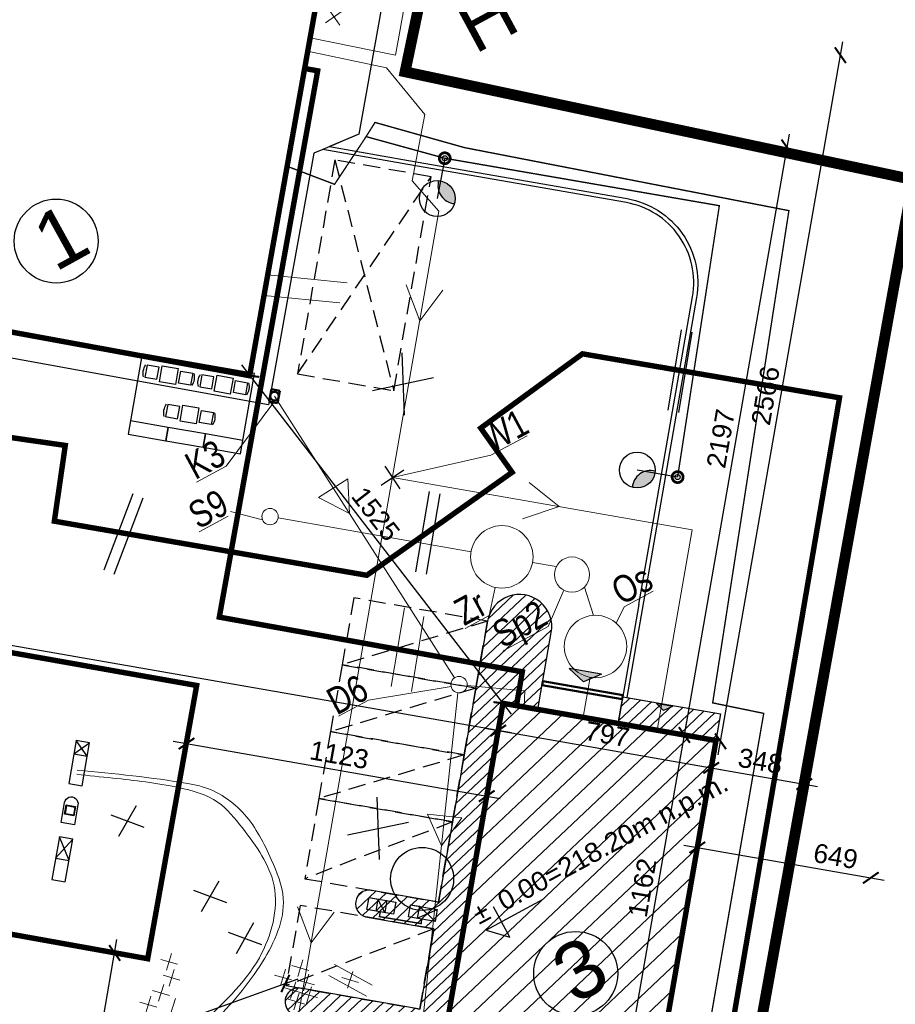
# Model space of a CAD drawing. Header units: millimetres. Extents: x -739347 to -337920, y 307687 to 603721.
# Tile 7 of 10: x -675783 to -643516, y 371088 to 407355. Entities that reach past the tile are written whole.
import ezdxf
from ezdxf.enums import TextEntityAlignment as Align

# ---------------------------------------------------------------- set-up
doc = ezdxf.new("R2010")
doc.units = ezdxf.units.MM
doc.linetypes.add('DASHED', pattern=[19.05, 12.7, -6.35])
for name, color, linetype in [('01-dzialka chodnik', 251, 'Continuous'), ('01-działka', 1, 'DASHED'), ('01-działka drogi (projektowane)', 252, 'Continuous'), ('01-działka drogi (zmiana nawierzchni)', 250, 'DASHED'), ('01-działka mapa jpg', 7, 'Continuous'), ('01-działka obrys budynków', 7, 'Continuous'), ('02-element ponizej', 250, 'Continuous'), ('02-elementy wyposazenia', 250, 'Continuous'), ('03-instalacje', 3, 'Continuous'), ('03-instalacje elektryka', 1, 'Continuous'), ('03-instalacje elektryka DO PRZENIESIENIA', 3, 'Continuous'), ('05 - grafika', 251, 'Continuous'), ('05-grafika', 251, 'Continuous'), ('05-tekst', 1, 'Continuous'), ('05-wymiary', 3, 'Continuous')]:
    doc.layers.add(name, color=color, linetype=linetype)
for name, color, linetype, lineweight in [('02-rozbiórka', 1, 'Continuous', 0), ('03-instalacje co', 3, 'Continuous', 9), ('_D_kratki deszczowe', 98, 'Continuous', 50), ('g gaz', 5, 'GAS_LINE', 40), ('g likwidacja', 1, 'DASHED', 20), ('IS_instalacja ciepłownicza', 210, 'Continuous', 15), ('IS_kanalizacja deszczowa', 30, 'Continuous', 15), ('IS_kanalizacja sanitarna', 42, 'Continuous', 15), ('IS_likwidacja', 6, 'Continuous', 20), ('IS_wodociąg', 4, 'Continuous', 15), ('rury osłonowe', 3, 'Continuous', 15)]:
    doc.layers.add(name, color=color, linetype=linetype, lineweight=lineweight)
doc.layers.add('04-hatch czarny', color=7, linetype='Continuous', true_color=0x000000)
doc.layers.add('CO _MPEC_RURY AROTprzewód elektroenergetyczny', color=7, linetype='Continuous', lineweight=25, true_color=0x000000)
doc.layers.get('01-działka mapa jpg').off()
doc.styles.add('1-50', font='arial.ttf', dxfattribs={"height": 100})
doc.styles.add('1-500', font='arial.ttf', dxfattribs={"height": 1000})
doc.styles.add('ARIAL', font='arial.ttf', dxfattribs={"width": 0.8})
doc.styles.get("Standard").update_dxf_attribs({"font": 'arial.ttf'})
doc.linetypes.add('GAS_LINE', pattern='A,12.7,-5.08,["GAS",Standard,S=2.54,R=0,X=-2.54,Y=-1.27],-6.35', length=24.13)
doc.dimstyles.new('1-500', dxfattribs={"dimtxt": 700, "dimasz": 500, "dimexe": 500, "dimexo": 1500, "dimgap": 200, "dimtad": 1, "dimdec": 0, "dimlfac": 0.1, "dimrnd": 0.01, "dimtxsty": 'Standard', "dimblk": 'ARCHTICK', "dimcen": 100, "dimdle": 500, "dimse1": 1, "dimse2": 1, "dimclrd": 256, "dimclre": 252, "dimadec": 0, "dimazin": 0, "dimtfac": 1, "dimtdec": 0, "dimtmove": 0, "dimatfit": 3, "dimfxl": 1, "dimarcsym": 0})

# ---------------------------------------------------------------- blocks, each defined once
blk = doc.blocks.new('A$C752654EA')
at = {"layer": '02-element ponizej'}
for p, q in [((300, 210), (0, 210)), ((0, 210), (0, -210)), ((0, -210), (300, -210))]:
    blk.add_line(p, q, dxfattribs=at)
for points in [[(300, 70), (300, 210), (250, 210), (250, 70)], [(300, -70), (300, 70), (250, 70), (250, -70)], [(300, -210), (300, -70), (250, -70), (250, -210)]]:
    blk.add_lwpolyline(points, close=True, dxfattribs=at)
at = {"layer": '02-elementy wyposazenia'}
for p, q in [((37.5, 190.5), (82.5, 190.5)), ((167.5, 85.5), (212.5, 85.5)), ((37.5, 19.5), (82.5, 19.5)), ((37.5, -14.5), (82.5, -14.5)), ((167.5, -40.5), (167.5, -85.5)), ((212.5, -40.5), (167.5, -40.5)), ((212.5, -85.5), (212.5, -40.5)), ((167.5, -85.5), (212.5, -85.5)), ((37.5, -185.5), (82.5, -185.5))]:
    blk.add_line(p, q, dxfattribs=at)
for points in [[(82.5, 195.5, 0.222222), (37.5, 195.5, 4.5)], [(212.5, 90.5, 0.222222), (167.5, 90.5, 4.5)], [(82.5, 14.5, -0.222222), (37.5, 14.5, -4.5)], [(82.5, -9.5, 0.222222), (37.5, -9.5, 4.5)], [(212.5, -90.5, -0.222222), (167.5, -90.5, -4.5)], [(82.5, -190.5, -0.222222), (37.5, -190.5, -4.5)]]:
    blk.add_lwpolyline(points, format="xyb", dxfattribs=at)
for points in [[(37.5, 145.5), (37.5, 190.5), (82.5, 190.5), (82.5, 145.5)], [(30, 75), (30, 135), (90, 135), (90, 75)], [(167.5, 40.5), (167.5, 85.5), (212.5, 85.5), (212.5, 40.5)], [(37.5, 64.5), (37.5, 19.5), (82.5, 19.5), (82.5, 64.5)], [(160, -30), (160, 30), (220, 30), (220, -30)], [(37.5, -59.5), (37.5, -14.5), (82.5, -14.5), (82.5, -59.5)], [(30, -130), (30, -70), (90, -70), (90, -130)], [(37.5, -140.5), (37.5, -185.5), (82.5, -185.5), (82.5, -140.5)]]:
    blk.add_lwpolyline(points, close=True, dxfattribs=at)
blk = doc.blocks.new('Symbol wejścia 13_12_2', base_point=(75241.5, 1545.6))
at = {"layer": '05 - grafika', "linetype": 'Continuous'}
blk.add_hatch(color=256, dxfattribs=at).paths.add_polyline_path([(75241.5, 1545.6), (75301.5, 1545.6), (75271.5, 1565.6)], flags=0)
at = {"layer": '05 - grafika'}
for p, q in [((75241.5, 1545.6), (75271.5, 1565.6)), ((75301.5, 1545.6), (75271.5, 1565.6)), ((75241.5, 1545.6), (75301.5, 1545.6))]:
    blk.add_line(p, q, dxfattribs=at)
blk = doc.blocks.new('Symbol wejścia 13_13_2', base_point=(75613.5, 2955.6))
at = {"layer": '05 - grafika', "linetype": 'Continuous'}
blk.add_hatch(color=256, dxfattribs=at).paths.add_polyline_path([(75613.5, 2955.6), (75673.5, 2955.6), (75643.5, 2935.6)], flags=0)
at = {"layer": '05 - grafika'}
for p, q in [((75613.5, 2955.6), (75673.5, 2955.6)), ((75613.5, 2955.6), (75643.5, 2935.6)), ((75673.5, 2955.6), (75643.5, 2935.6))]:
    blk.add_line(p, q, dxfattribs=at)
blk = doc.blocks.new('lampa 1')
blk.add_hatch(color=256).paths.add_polyline_path([(-848, 0, 0.025808), (-852, 68, 0.475904), (-1577, -658, 0.444635)])
blk.add_line((0, 0), (-1509, 0))
at = {"const_width": 100}
blk.add_lwpolyline([(-202, 0, 1), (202, 0, 1), (-202, 0)], format="xyb", close=True, dxfattribs=at)
for centre, radius in [((-1509, 0), 661), ((0, 0), 202), ((0, 0), 92.2)]:
    blk.add_circle(centre, radius)
blk.add_arc((-920, -589), 661, 84.1136, 185.9134)
blk = doc.blocks.new('kota1')
at = {"layer": '05-grafika'}
for points in [[(0, 257), (0, 128.5)], [(345, 128.5), (-128.5, 128.5), (0, 0)], [(0, 0), (0, 128.5)]]:
    blk.add_lwpolyline(points, dxfattribs=at)
at = {"layer": '05-tekst', "style": '1-50', "flags": 12}
for tag, p in [('PLUS/MIUNUS', (-128.5, 143.8)), ('WYSOKOSC', (0, 143.8))]:
    blk.add_attdef(tag, p, '', height=100, dxfattribs=at)
blk = doc.blocks.new('A$C04834172')
at = {"layer": '_D_kratki deszczowe', "linetype": 'Continuous'}
for p, q in [((0, 0.42), (0.62, 0.42)), ((0, 0), (0, 0.42)), ((0.62, 0.42), (0.62, 0)), ((0.62, 0), (0, 0))]:
    blk.add_line(p, q, dxfattribs=at)
blk.add_circle((0.31, 0.21), 0.21, dxfattribs=at)
blk = doc.blocks.new('elektryka')
at = {"const_width": 50, "elevation": 0}
for points in [[(132157, 129481), (133380, 128064), (135238, 129057), (135775, 129361), (138233, 126979), (147648, 119251), (136557, 104636), (138028, 103401), (124082, 85713), (110776, 96020), (110465, 95620)], [(135238, 129057), (133380, 128064)], [(135238, 129057), (137408, 126979), (145480, 120630), (139374, 112567)], [(122121, 103688), (122008, 103549), (123240, 102591), (123338, 102727)]]:
    blk.add_lwpolyline(points, dxfattribs=at)
blk = doc.blocks.new('technologia')
at = {"layer": 'g gaz', "color": 2, "lineweight": 15, "ltscale": 100}
for points in [[(-11476, -14691, 0), (-5557, -17016), (-1478, -18628), (1499, -19465), (3625, -19679), (8405, -19667), (10772, -19309), (12770, -18898), (15462, -17809), (17248, -16118), (17539, -14651), (17463, -12725), (16551, -11052), (16169, -10727), (12812, -8354)], [(-11398, -14645, 0), (-9523, -15366, 0), (-7454, -16162, 0), (-3309, -17757), (1769, -19317), (8073, -19543), (11684, -18961), (12292, -18784), (15435, -17619), (17169, -15547), (17158, -13119), (16815, -11862), (15792, -10686), (13830, -9233), (12726, -8477)]]:
    blk.add_spline(points, degree=3, dxfattribs=at)
at = {"layer": 'g likwidacja', "ltscale": 100}
for p, q in [((12665, -16399), (12205, -15948)), ((12665, -15948), (12205, -16399)), ((12469, -16956), (12009, -16505)), ((12469, -16505), (12009, -16956)), ((11244, -17421), (10784, -16970)), ((11244, -16970), (10784, -17421)), ((11862, -17265), (11401, -16814)), ((11862, -16814), (11401, -17265)), ((12003, -17468), (11543, -17920)), ((16084, -18902, 0), (15624, -18451, 0)), ((16084, -18451, 0), (15624, -18902, 0)), ((16811, -18898), (16351, -18447)), ((16811, -18447), (16351, -18898)), ((16189, -19491), (15729, -19039)), ((16189, -19039), (15729, -19491)), ((16747, -19469, 0), (16287, -19018, 0)), ((16747, -19018, 0), (16287, -19469, 0)), ((16100, -19918), (15640, -19466)), ((16100, -19466), (15640, -19918)), ((16618, -19929, 0), (16158, -19478, 0)), ((16618, -19478, 0), (16158, -19929, 0)), ((18219, -20156), (17759, -19704)), ((18219, -19704), (17759, -20156))]:
    blk.add_line(p, q, dxfattribs=at)
blk = doc.blocks.new('A$C0D3E50CA')
at = {"extrusion": (-2.7406e-09, -5.36483e-09, 1), "const_width": 100, "elevation": 0}
blk.add_lwpolyline([(-726541, 520158), (-726541, 520161), (-726051, 523121), (-740524, 525452), (-743187, 511131), (-745160, 511435), (-746207, 505256)], dxfattribs=at)
at = {"extrusion": (-2.7406e-09, -5.36483e-09, 1), "elevation": 0}
blk.add_lwpolyline([(-711193, 467880, 200, 200, 0), (-704813, 505219, 200, 200, 0), (-714285, 506838, 200, 200, 0), (-718034, 504103, 200, 200, 0), (-716878, 502474, 200, 200, 0), (-722231, 498681, 200, 200, 0), (-733747, 500674, 200, 200, 0), (-733344, 503464, 200, 200, 0), (-748954, 505722, 200, 200, 0), (-749220, 503740, 200, 200, 0), (-754177, 504475, 200, 0, 0)], format="xyseb", dxfattribs=at)
at = {"layer": 'CO _MPEC_RURY AROTprzewód elektroenergetyczny', "linetype": 'Continuous', "extrusion": (-2.7406e-09, -5.36483e-09, 1), "elevation": 0}
for points in [[(-711130, 504764), (-710633, 507722)], [(-710738, 504682), (-710241, 507640)], [(-731908, 498883), (-730845, 501688)], [(-720422, 498805), (-719925, 501763)], [(-720030, 498723), (-719533, 501682)], [(-731539, 498727), (-730477, 501532)]]:
    blk.add_lwpolyline(points, dxfattribs=at)
blk = doc.blocks.new('instalacje sanitarne2')
at = {"layer": 'IS_instalacja ciepłownicza', "const_width": 200, "elevation": 0}
blk.add_lwpolyline([(20364, 132349), (20755, 132038), (7999, 116059), (16865, 108978), (16080, 107984)], dxfattribs=at)
at = {"layer": 'IS_kanalizacja deszczowa'}
for p, q in [((13657, 122248, -30), (14567, 109971, -30)), ((14410, 109431, -30), (6361, 97725, -30)), ((14838, 109505, 0), (16611, 108320, 0)), ((16615, 108326, 0), (16312, 107801, 0))]:
    blk.add_line(p, q, dxfattribs=at)
at = {"layer": 'IS_kanalizacja deszczowa', "lineweight": 9}
for p, q in [((10866, 120830, -30), (13529, 122074, -30)), ((9618, 120830, -30), (10866, 120830, -30)), ((10130, 110760, 0), (11379, 110760, 0)), ((11379, 110760, 0), (14300, 109754, -30))]:
    blk.add_line(p, q, dxfattribs=at)
at = {"layer": 'IS_kanalizacja deszczowa'}
for points, elevation in [([(14031, 117136), (14586, 118288), (13311, 118193)], 0), ([(11192, 104751), (12346, 105301), (11293, 106025)], -30)]:
    blk.add_lwpolyline(points, close=True, dxfattribs=dict(at, elevation=elevation))
at = {"layer": 'IS_kanalizacja deszczowa', "lineweight": 15}
blk.add_circle((14589, 109672, -30), 300, dxfattribs=at)
at = {"layer": 'IS_kanalizacja sanitarna', "lineweight": 9}
for p, q in [((8840, 119173, -30), (10057, 119173, -30)), ((10057, 119173, -32090194640), (11105, 118447, -30)), ((16778, 111384, -30), (17466, 112187, -30)), ((15769, 111384, -30), (16778, 111384, -30)), ((19638, 110894, -30), (18494, 109988, -30)), ((16614, 109988, -30), (18494, 109988, -30)), ((21302, 109297, -30), (20759, 108914, -30)), ((21302, 109297, -30), (22519, 109297, -30))]:
    blk.add_line(p, q, dxfattribs=at)
at = {"layer": 'IS_kanalizacja sanitarna'}
for p, q in [((11639, 118242, -30), (17306, 113767, -30)), ((19111, 112342, -30), (19808, 111792, -30)), ((20359, 110633, -30), (20164, 109559, -30)), ((18967, 107613, -30), (18039, 106438, -30))]:
    blk.add_line(p, q, dxfattribs=at)
at = {"layer": 'IS_kanalizacja sanitarna', "lineweight": 15}
for centre, radius in [((11404, 118428, -30), 300), ((18213, 113061, -30), 1150), ((20177, 111257, -30), 650), ((19680, 108516, -30), 1150)]:
    blk.add_circle(centre, radius, dxfattribs=at)
at = {"layer": 'IS_likwidacja'}
for p, q in [((22186, 133872, 0), (22269, 133127, 0)), ((21854, 133458, 0), (22600, 133541, 0))]:
    blk.add_line(p, q, dxfattribs=at)
at = {"layer": 'IS_wodociąg'}
for p, q in [((23549, 131179, -30), (33508, 143606, -30)), ((21089, 133240, -30), (23549, 131179, -30)), ((21089, 133240, -30), (23549, 131179, -30)), ((20768, 132856, -30), (23036, 130929, -30)), ((23468, 128746, 0), (23036, 130929, -29)), ((22228, 125366, 0), (2943, 100946, 0)), ((19684, 122145, 0), (19879, 123554, 0)), ((19684, 122145, 0), (20976, 122740, 0)), ((16057, 117552, 0), (24860, 110605, -30)), ((20954, 113690, -30), (20399, 114999, -30)), ((20954, 113690, -30), (19552, 113927, -30)), ((24860, 110605, -30), (20213, 104721, -30)), ((5270, 103892, 0), (5464, 105301, 0)), ((5270, 103892, 0), (6562, 104487, 0))]:
    blk.add_line(p, q, dxfattribs=at)
at = {"layer": 'IS_wodociąg', "lineweight": 25}
for p, q in [((16008, 118049, 0), (16105, 117054, 0)), ((15559, 117503, 0), (16554, 117600, 0))]:
    blk.add_line(p, q, dxfattribs=at)
at = {"layer": 'IS_wodociąg', "lineweight": 9}
for q in [(16057, 117552, 0), (21154, 116542, -30)]:
    blk.add_line((19640, 116542, -30), q, dxfattribs=at)
at = {"layer": 'IS_wodociąg', "elevation": 0}
blk.add_lwpolyline([(23468, 128746), (21894, 126816), (22228, 125366)], dxfattribs=at)
at = {"layer": 'IS_kanalizacja deszczowa', "char_height": 1000, "width": 731.31, "attachment_point": 1, "style": 'ARIAL'}
for s, insert in [('{\\fArial|b0|i0|c238|p34;K3}', (9614, 121918, -30)), ('{\\fArial|b0|i0|c238|p34;D6}', (10078, 111807, 0))]:
    blk.add_mtext(s, dxfattribs=dict(at, insert=insert))
at = {"layer": 'IS_kanalizacja sanitarna', "char_height": 1000, "width": 731.31, "attachment_point": 1, "style": 'ARIAL'}
for s, insert in [('{\\fArial|b0|i0|c238|p34;S9}', (8848, 120261, -30)), ('{\\fArial|b0|i0|c238|p34;Zr}', (15777, 112472, -30)), ('{\\fArial|b0|i0|c238|p34;Sp2}', (16621, 111076, -30)), ('{\\fArial|b0|i0|c238|p34;Os}', (21230, 110387, -30))]:
    blk.add_mtext(s, dxfattribs=dict(at, insert=insert))
at = {"layer": 'IS_wodociąg', "insert": (19675, 117599, -30), "char_height": 1000, "width": 731.31, "attachment_point": 1, "style": 'ARIAL'}
blk.add_mtext('{\\fArial|b0|i0|c238|p34;W1}', dxfattribs=at)
blk = doc.blocks.new('_ArchTick')
at = {"color": 0, "linetype": 'ByBlock', "const_width": 0.15}
blk.add_lwpolyline([(-0.5, -0.5), (0.5, 0.5)], dxfattribs=at)
blk = doc.blocks.new('*D2882')
at = {"layer": '05-wymiary', "lineweight": -2, "transparency": 16777216}
blk.add_line((-674111, 362525), (-672198, 373472), dxfattribs=at)
at = {"layer": 'Defpoints', "color": 0, "transparency": 16777216}
for p in [(-672284, 372979), (-671067, 372767), (-676139, 363387)]:
    blk.add_point(p, dxfattribs=at)
at = {"layer": '05-wymiary', "lineweight": -2, "transparency": 16777216, "xscale": 500, "yscale": 500, "zscale": 500}
for p, rotation in [((-672284, 372979), 80.0901001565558), ((-674025, 363017), 260.0901001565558)]:
    blk.add_blockref('_ArchTick', p, dxfattribs=dict(at, rotation=rotation))
at = {"layer": '05-wymiary', "color": 0, "transparency": 16777216, "insert": (-673704, 368094), "char_height": 700, "attachment_point": 5, "rotation": 80.0901}
blk.add_mtext('1011', dxfattribs=at)
blk = doc.blocks.new('*D2886')
at = {"layer": '05-wymiary', "lineweight": -2, "transparency": 16777216}
blk.add_line((-653374, 369067), (-651202, 381499), dxfattribs=at)
at = {"layer": 'Defpoints', "color": 0, "transparency": 16777216}
for p in [(-657975, 382175, 0), (-651288, 381007), (-659975, 370728)]:
    blk.add_point(p, dxfattribs=at)
at = {"layer": '05-wymiary', "lineweight": -2, "transparency": 16777216, "xscale": 500, "yscale": 500, "zscale": 500}
for p, rotation in [((-651288, 381007), 80.0901001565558), ((-653288, 369560), 260.0901001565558)]:
    blk.add_blockref('_ArchTick', p, dxfattribs=dict(at, rotation=rotation))
at = {"layer": '05-wymiary', "color": 0, "transparency": 16777216, "insert": (-652837, 375379), "char_height": 700, "attachment_point": 5, "rotation": 80.0901}
blk.add_mtext('1162', dxfattribs=at)
blk = doc.blocks.new('*D2887')
at = {"layer": '05-wymiary', "lineweight": -2, "transparency": 16777216}
blk.add_line((-651374, 380514), (-647421, 403144), dxfattribs=at)
at = {"layer": 'Defpoints', "color": 0, "transparency": 16777216}
for p in [(-652906, 403594), (-647507, 402651), (-657975, 382175, 0)]:
    blk.add_point(p, dxfattribs=at)
at = {"layer": '05-wymiary', "lineweight": -2, "transparency": 16777216, "xscale": 500, "yscale": 500, "zscale": 500}
for p, rotation in [((-647507, 402651), 80.0901001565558), ((-651288, 381007), 260.0901001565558)]:
    blk.add_blockref('_ArchTick', p, dxfattribs=dict(at, rotation=rotation))
at = {"layer": '05-wymiary', "color": 0, "transparency": 16777216, "insert": (-649946, 391925), "char_height": 700, "attachment_point": 5, "rotation": 80.0901}
blk.add_mtext('2197', dxfattribs=at)
blk = doc.blocks.new('*D2888')
at = {"layer": '05-wymiary', "lineweight": -2, "transparency": 16777216}
blk.add_line((-658643, 381256), (-649807, 379712), dxfattribs=at)
at = {"layer": 'Defpoints', "color": 0, "transparency": 16777216}
for p in [(-657975, 382175), (-650124, 380803), (-650300, 379798)]:
    blk.add_point(p, dxfattribs=at)
at = {"layer": '05-wymiary', "lineweight": -2, "transparency": 16777216, "xscale": 500, "yscale": 500, "zscale": 500}
for p, rotation in [((-658151, 381170), 170.0901001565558), ((-650300, 379798), 350.0901001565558)]:
    blk.add_blockref('_ArchTick', p, dxfattribs=dict(at, rotation=rotation))
at = {"layer": '05-wymiary', "color": 0, "transparency": 16777216, "insert": (-654129, 381033), "char_height": 700, "attachment_point": 5, "rotation": 350.0901}
blk.add_mtext('797', dxfattribs=at)
blk = doc.blocks.new('*D2889')
at = {"layer": '05-wymiary', "lineweight": -2, "transparency": 16777216}
blk.add_line((-650792, 379884), (-646380, 379113), dxfattribs=at)
at = {"layer": 'Defpoints', "color": 0, "transparency": 16777216}
for p in [(-650124, 380803), (-646697, 380204), (-646872, 379199)]:
    blk.add_point(p, dxfattribs=at)
at = {"layer": '05-wymiary', "lineweight": -2, "transparency": 16777216, "xscale": 500, "yscale": 500, "zscale": 500}
for p, rotation in [((-650300, 379798), 170.0901001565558), ((-646872, 379199), 350.0901001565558)]:
    blk.add_blockref('_ArchTick', p, dxfattribs=dict(at, rotation=rotation))
at = {"layer": '05-wymiary', "color": 0, "transparency": 16777216, "insert": (-648490, 380048), "char_height": 700, "attachment_point": 5, "rotation": 350.0901}
blk.add_mtext('348', dxfattribs=at)
blk = doc.blocks.new('*D2890')
at = {"layer": '05-wymiary', "lineweight": -2, "transparency": 16777216}
blk.add_line((-670128, 380777), (-658079, 378672), dxfattribs=at)
at = {"layer": 'Defpoints', "color": 0, "transparency": 16777216}
for p in [(-669261, 382831), (-657975, 382175), (-658572, 378758)]:
    blk.add_point(p, dxfattribs=at)
at = {"layer": '05-wymiary', "lineweight": -2, "transparency": 16777216, "xscale": 500, "yscale": 500, "zscale": 500}
for p, rotation in [((-669635, 380691), 170.0901001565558), ((-658572, 378758), 350.0901001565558)]:
    blk.add_blockref('_ArchTick', p, dxfattribs=dict(at, rotation=rotation))
at = {"layer": '05-wymiary', "color": 0, "transparency": 16777216, "insert": (-664008, 380274), "char_height": 700, "attachment_point": 5, "rotation": 350.0901}
blk.add_mtext('1123', dxfattribs=at)
blk = doc.blocks.new('*D2892')
at = {"layer": '05-wymiary', "lineweight": -2, "transparency": 16777216}
blk.add_line((-651304, 376952), (-643925, 375662), dxfattribs=at)
at = {"layer": 'Defpoints', "color": 0, "transparency": 16777216}
for p in [(-650124, 380803), (-643730, 379686), (-644418, 375748)]:
    blk.add_point(p, dxfattribs=at)
at = {"layer": '05-wymiary', "lineweight": -2, "transparency": 16777216, "xscale": 500, "yscale": 500, "zscale": 500}
for p, rotation in [((-650812, 376865), 170.0901001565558), ((-644418, 375748), 350.0901001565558)]:
    blk.add_blockref('_ArchTick', p, dxfattribs=dict(at, rotation=rotation))
at = {"layer": '05-wymiary', "color": 0, "transparency": 16777216, "insert": (-645715, 376541), "char_height": 700, "attachment_point": 5, "rotation": 350.0901}
blk.add_mtext('649', dxfattribs=at)
blk = doc.blocks.new('*D2894')
at = {"layer": '05-wymiary', "lineweight": -2, "transparency": 16777216}
blk.add_line((-650042, 380281), (-645455, 406541), dxfattribs=at)
at = {"layer": 'Defpoints', "color": 0, "transparency": 16777216}
for p in [(-645708, 406077), (-645541, 406048), (-650124, 380803)]:
    blk.add_point(p, dxfattribs=at)
at = {"layer": '05-wymiary', "lineweight": -2, "transparency": 16777216, "xscale": 500, "yscale": 500, "zscale": 500}
for p, rotation in [((-645541, 406048), 80.0901001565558), ((-649956, 380774), 260.0901001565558)]:
    blk.add_blockref('_ArchTick', p, dxfattribs=dict(at, rotation=rotation))
at = {"layer": '05-wymiary', "color": 0, "transparency": 16777216, "insert": (-648298, 393507), "char_height": 700, "attachment_point": 5, "rotation": 80.0901}
blk.add_mtext('2566', dxfattribs=at)
blk = doc.blocks.new('*D2898')
at = {"layer": '05-wymiary', "lineweight": -2, "transparency": 16777216}
blk.add_line((-691790, 362623), (-665522, 372023), dxfattribs=at)
at = {"layer": 'Defpoints', "color": 0, "transparency": 16777216}
for p in [(-665993, 371855), (-665964, 371775, 0), (-691291, 362711)]:
    blk.add_point(p, dxfattribs=at)
at = {"layer": '05-wymiary', "lineweight": -2, "transparency": 16777216}
for p, xscale, yscale, zscale, rotation in [((-665993, 371855), 500, 500, 500, 19.69152016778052), ((-691320, 362791), 499.9999999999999, 499.9999999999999, 499.9999999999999, 199.6915201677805)]:
    blk.add_blockref('_ArchTick', p, dxfattribs=dict(at, xscale=xscale, yscale=yscale, zscale=zscale, rotation=rotation))
at = {"layer": '05-wymiary', "color": 0, "transparency": 16777216, "insert": (-678844, 367848), "char_height": 700, "attachment_point": 5, "rotation": 19.6915}
blk.add_mtext('2690', dxfattribs=at)
blk = doc.blocks.new('*D2900')
at = {"layer": '05-wymiary', "lineweight": -2, "transparency": 16777216}
blk.add_line((-657658, 381083), (-700220, 388519), dxfattribs=at)
at = {"layer": 'Defpoints', "color": 0, "transparency": 16777216}
for p in [(-699552, 389439, 0), (-699728, 388433), (-657975, 382175, 0)]:
    blk.add_point(p, dxfattribs=at)
at = {"layer": '05-wymiary', "lineweight": -2, "transparency": 16777216, "xscale": 500, "yscale": 500, "zscale": 500}
for p, rotation in [((-699728, 388433), 170.0901001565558), ((-658151, 381170), 350.0901001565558)]:
    blk.add_blockref('_ArchTick', p, dxfattribs=dict(at, rotation=rotation))
at = {"layer": '05-wymiary', "color": 0, "transparency": 16777216, "insert": (-678844, 385345), "char_height": 700, "attachment_point": 5, "rotation": 350.0901}
blk.add_mtext('4221', dxfattribs=at)
blk = doc.blocks.new('*D2901')
at = {"layer": '05-wymiary', "lineweight": -2, "transparency": 16777216}
blk.add_line((-667614, 394637), (-657669, 381779), dxfattribs=at)
at = {"layer": 'Defpoints', "color": 0, "transparency": 16777216}
for p in [(-667308, 394241, 0), (-657975, 382175), (-657975, 382175)]:
    blk.add_point(p, dxfattribs=at)
at = {"layer": '05-wymiary', "lineweight": -2, "transparency": 16777216}
for p, xscale, yscale, zscale, rotation in [((-667308, 394241), 500.0000000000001, 500.0000000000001, 500.0000000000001, 127.7223906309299), ((-657975, 382175), 500, 500, 500, 307.7223906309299)]:
    blk.add_blockref('_ArchTick', p, dxfattribs=dict(at, xscale=xscale, yscale=yscale, zscale=zscale, rotation=rotation))
at = {"layer": '05-wymiary', "color": 0, "transparency": 16777216, "insert": (-662664, 389147), "char_height": 700, "attachment_point": 5, "rotation": 307.7224}
blk.add_mtext('1525', dxfattribs=at)

msp = doc.modelspace()

# ---------------------------------------------------------------- hatches: boundary and pattern name
at = {"layer": '04-hatch czarny', "ltscale": 3, "transparency": 33554687}
h = msp.add_hatch(dxfattribs=at)
h.set_pattern_fill('ANSI31', color=256, scale=200, angle=150)
h.set_pattern_definition([(223.3889, (-720631.1, 225211.54), (436.2112, -461.4594), [])])
h.paths.add_polyline_path([(-659974.8, 370728.2), (-652123.7, 369356.5), (-650123.9, 380803.2), (-657975, 382174.8)])
h.paths.add_polyline_path([(-676253.3, 363333.2), (-677349.5, 357058.5), (-659356.3, 353915), (-658260, 360189.7)])
h.paths.add_polyline_path([(-556636.4, 534582.9), (-552948.3, 536576.4), (-553938.7, 538408.6), (-557626.7, 536415)])
h.paths.add_polyline_path([(-558058, 537212.9), (-554369.9, 539206.4), (-555360.3, 541038.6), (-559048.3, 539045)])
h = msp.add_hatch(dxfattribs=at)
h.set_pattern_fill('ANSI31', color=256, scale=100, angle=150)
h.set_pattern_definition([(223.3889, (-720631.1, 225211.54), (218.1056, -230.7297), [])])
edge = h.paths.add_edge_path()
edge.add_line((-656688.1, 381950), (-656192.3, 384786.9))
edge.add_arc((-657367.9, 384992.4), 1193.4, 350.0873, 530.0901)
edge.add_line((-658543.6, 385197.8), (-660350.6, 374854.4))
edge.add_line((-660350.6, 374854.4), (-662869.9, 375294.5))
edge.add_arc((-662903.9, 374792.9), 502.8, 86.11568, 254.06453)
edge.add_line((-663042, 374309.5), (-660522.7, 373869.3))
edge.add_line((-660522.7, 373869.3), (-661039, 370914.1))
edge.add_line((-661039, 370914.1), (-665365.1, 371669.9))
edge.add_arc((-665503.2, 371186.4), 502.8, 74.06453, 266.11568)
edge.add_line((-665537.2, 370684.8), (-659002.7, 369543.2))
edge.add_arc((-658967.1, 369670.3), 131.9, 254.36844, 352.26091)
edge.add_line((-658836.4, 369652.5), (-658687.8, 370503.3))
edge.add_line((-658687.8, 370503.3), (-659974.8, 370728.2))
edge.add_line((-659974.8, 370728.2), (-657975, 382174.8))
edge.add_line((-657975, 382174.8), (-656688.1, 381950))
h.paths.add_polyline_path([(-653561, 382418.8), (-649951.8, 381788.2), (-650123.9, 380803.2), (-653733.1, 381433.7)])
edge = h.paths.add_edge_path()
edge.add_line((-652123.7, 369356.5), (-652321, 368227.1))
edge.add_arc((-653728.2, 365577.6), 3000, 62.02622, 80.0901)
edge.add_line((-653211.9, 368532.9), (-655761.6, 368978.3))
edge.add_arc((-655724.8, 369130.4), 156.5, 177.8903, 256.39616, ccw=False)
edge.add_line((-655881.2, 369136.2), (-655732.5, 369987))
edge.add_line((-655732.5, 369987), (-652123.7, 369356.5))

# ---------------------------------------------------------------- linework, layer by layer
at = {"layer": '01-dzialka chodnik', "color": 7, "elevation": 0}
msp.add_lwpolyline([(-656688.1, 381950), (-656192.3, 384786.9, 1.0000244), (-658543.6, 385197.8), (-660350.6, 374854.4), (-662869.9, 375294.5, 0.9), (-663042, 374309.5), (-660522.7, 373869.3), (-661039, 370914.1), (-665365.1, 371669.9, 1.1111111), (-665537.2, 370684.8), (-659002.7, 369543.2, 0.4551597), (-658836.4, 369652.5), (-658687.8, 370503.3), (-659974.8, 370728.2), (-657975, 382174.8), (-656688.1, 381950)], format="xyb", dxfattribs=at)
msp.add_lwpolyline([(-653561, 382418.8), (-649951.8, 381788.2), (-650123.9, 380803.2), (-653733.1, 381433.7)], close=True, dxfattribs=at)
at = {"layer": '01-działka drogi (projektowane)', "color": 7}
for p, q in [((-652966.8, 385818.3), (-653718.4, 381518.1)), ((-653733.1, 381433.7), (-656688.1, 381950))]:
    msp.add_line(p, q, dxfattribs=at)
at = {"layer": '01-działka drogi (projektowane)', "color": 7, "elevation": 0}
msp.add_lwpolyline([(-653190.2, 344266.2), (-653190.2, 344266.2), (-642855.7, 401461.5), (-661580.9, 405435.4), (-656236.4, 430997.8)], dxfattribs=at)
at = {"layer": '01-działka drogi (projektowane)', "color": 7}
msp.add_lwpolyline([(-665692.5, 398284.5), (-665692.5, 398284.5), (-666439, 394130), (-666439, 394130), (-666439, 394130), (-666611, 393172.9), (-666611, 393172.9), (-666611, 393172.9), (-680433.1, 395674.1, -0.4069592), (-681200.2, 396788.5), (-678654.1, 410878.4, -0.4000414), (-677534.2, 411637.2), (-664664.3, 409342.2), (-664044.5, 412839.4), (-667678.1, 413412.8, -0.4074838), (-669932, 416832.4, 0.0159332), (-669041.2, 421545.2), (-662680.5, 420432.1), (-663623.5, 415044.9), (-661542.9, 412896.7), (-663280.1, 403138.2), (-664616, 402573), (-664946.1, 402439.1), (-665692.5, 398284.5)], format="xyb", dxfattribs=at)
at = {"layer": '01-działka drogi (projektowane)', "color": 7, "elevation": 0}
for points in [[(-661542.9, 412896.7), (-663280.1, 403138.2), (-664361.3, 402680.8), (-661460.1, 402173.9), (-653400.1, 400765.8, -0.4142319), (-650839.3, 397120.5), (-653413.2, 382393), (-649951.8, 381788.2), (-652293.9, 368382.1, -0.3288982), (-650625.2, 365035.5), (-653470, 348752.5, -0.4142136), (-657115.1, 346191.6), (-675535.9, 349409.8, -0.4142136), (-678096.8, 353054.9), (-676287.2, 363412.7, 1.0026803), (-677962.6, 363700.7), (-679872.8, 355763.9), (-679965.3, 355269.8), (-680691.2, 352674.5), (-680631, 352082.6)], [(-652966.8, 385818.3), (-650987, 397146.3, 0.4142319), (-653426, 400618), (-661485.9, 402026.2), (-664616, 402573), (-664616, 402573)]]:
    msp.add_lwpolyline(points, format="xyb", dxfattribs=at)
at = {"layer": '01-działka drogi (zmiana nawierzchni)', "color": 7, "linetype": 'DASHED', "ltscale": 50, "elevation": 0}
for points in [[(-665544.5, 394308), (-661998.2, 393688.4), (-660621.4, 401569.1), (-664167.7, 402188.6), (-665544.5, 394308)], [(-658543.6, 385197.8), (-663469, 386058.3), (-663899.2, 383595.6), (-658973.8, 382735.1), (-658543.6, 385197.8)], [(-658973.8, 382735.1), (-663899.2, 383595.6), (-664329.5, 381132.9), (-659404.1, 380272.4), (-658973.8, 382735.1)]]:
    msp.add_lwpolyline(points, dxfattribs=at)
at = {"layer": '01-działka drogi (zmiana nawierzchni)', "color": 7, "linetype": 'DASHED', "ltscale": 50, "extrusion": (-2.7406e-09, -5.36483e-09, 1), "elevation": 0}
for points in [[(-664167.7, 402188.6), (-661998.2, 393688.4)], [(-665544.5, 394308), (-660621.4, 401569.1)]]:
    msp.add_lwpolyline(points, dxfattribs=at)
at = {"layer": '01-działka drogi (zmiana nawierzchni)', "color": 7, "linetype": 'DASHED', "ltscale": 50}
for points in [[(-659404.1, 380272.4), (-664329.5, 381132.9), (-664759.7, 378670.2), (-659834.3, 377809.7), (-659404.1, 380272.4)], [(-659834.3, 377809.7), (-664759.7, 378670.2), (-665276, 375714.9), (-660350.6, 374854.4), (-659834.3, 377809.7)], [(-659834.3, 377809.7), (-665276, 375714.9)], [(-660522.7, 373869.3), (-665448.1, 374729.8), (-665964.4, 371774.6), (-661039, 370914.1), (-660522.7, 373869.3)], [(-660522.7, 373869.3), (-665964.4, 371774.6)]]:
    msp.add_lwpolyline(points, dxfattribs=at)
at = {"layer": '01-działka obrys budynków', "color": 7, "const_width": 200}
msp.add_lwpolyline([(-677713.4, 410704.8), (-664775, 408392.3), (-667308.4, 394241), (-680259.5, 396614.8), (-677713.4, 410704.8)], dxfattribs=at)
at = {"layer": '01-działka obrys budynków', "color": 7, "const_width": 200, "elevation": 0}
msp.add_lwpolyline([(-669261.4, 382831.3), (-671066.8, 372766.7), (-693194.6, 376733.9), (-691468.7, 386763.7)], close=True, dxfattribs=at)
at = {"layer": '02-element ponizej', "color": 7}
for p, q in [((-673788.2, 380308.4, 0), (-673209.6, 380714.9, 0)), ((-673295.6, 380222.4, 0), (-673702.1, 380801, 0)), ((-673788.2, 380308.4, 0), (-673295.6, 380222.4, 0)), ((-673965.9, 376386, 0), (-674320.7, 377260.2, 0)), ((-674458.4, 376472.1, 0), (-673828.2, 377174.1, 0)), ((-674458.4, 376472.1, 0), (-673965.9, 376386, 0))]:
    msp.add_line(p, q, dxfattribs=at)
at = {"layer": '02-element ponizej', "color": 7, "extrusion": (-2.73713e-10, -1.02537e-09, 1), "elevation": 0}
for points in [[(-673702.1, 380801), (-673977.5, 379224.8), (-673484.9, 379138.8), (-673209.6, 380714.9)], [(-674320.7, 377260.2), (-674596.1, 375684), (-674103.5, 375598), (-673828.2, 377174.1)]]:
    msp.add_lwpolyline(points, close=True, dxfattribs=at)
at = {"layer": '02-element ponizej', "color": 7, "extrusion": (-2.73713e-10, -1.02537e-09, 1), "flags": 128}
msp.add_lwpolyline([(-674128.6, 378520.9, -1), (-673636.1, 378434.9), (-673765.2, 377696.1), (-674257.7, 377782.1)], format="xyb", close=True, dxfattribs=at)
at = {"layer": '02-element ponizej', "color": 7, "extrusion": (-2.73713e-10, -1.02537e-09, 1)}
for points in [[(-674127.9, 378089.4), (-674067.7, 378434.1), (-673722.9, 378373.9), (-673783.1, 378029.1)], [(-674127.9, 378089.4), (-674067.7, 378434.1), (-673722.9, 378373.9), (-673783.1, 378029.1)], [(-674127.9, 378089.4), (-674067.7, 378434.1), (-673722.9, 378373.9), (-673783.1, 378029.1)], [(-674127.9, 378089.4), (-674067.7, 378434.1), (-673722.9, 378373.9), (-673783.1, 378029.1)], [(-674099, 378109.7), (-674047.3, 378405.2), (-673751.8, 378353.6), (-673803.5, 378058.1)], [(-674099, 378109.7), (-674047.3, 378405.2), (-673751.8, 378353.6), (-673803.5, 378058.1)], [(-674099, 378109.7), (-674047.3, 378405.2), (-673751.8, 378353.6), (-673803.5, 378058.1)], [(-674099, 378109.7), (-674047.3, 378405.2), (-673751.8, 378353.6), (-673803.5, 378058.1)]]:
    msp.add_lwpolyline(points, close=True, dxfattribs=at)
at = {"layer": '02-rozbiórka', "color": 7}
for points in [[(-664187.3, 372557.8), (-662799.2, 371796.3)], [(-664394.6, 372144.4), (-663006.6, 371382.9)]]:
    msp.add_lwpolyline(points, dxfattribs=at)
at = {"layer": '03-instalacje elektryka DO PRZENIESIENIA', "color": 7, "linetype": 'ByBlock'}
for points in [[(-661702.8, 395084.3), (-661610.1, 392786.8)], [(-662782, 393700.8), (-660531, 394170.3)], [(-662626.3, 378713.5), (-662533.6, 376415.9)], [(-663705.5, 377329.9), (-661454.5, 377799.5)]]:
    msp.add_lwpolyline(points, dxfattribs=at)
at = {"layer": '05-tekst', "color": 7}
for centre, radius in [((-674439.7, 399199, 0), 1547.8), ((-660952.1, 375705.3, 0), 1160.9), ((-655294.7, 372223.3, 0), 1547.8)]:
    msp.add_circle(centre, radius, dxfattribs=at)

# ---------------------------------------------------------------- block references
at = {"layer": '02-element ponizej', "color": 7, "xscale": 10, "yscale": 10, "zscale": 10, "rotation": 260.09824398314}
msp.add_blockref('A$C752654EA', (-669198.2, 394681.6), dxfattribs=at)
at = {"layer": '03-instalacje elektryka', "color": 7, "extrusion": (-4.05298e-08, -2.46701e-08, 1), "rotation": 79.53223846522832}
msp.add_blockref('lampa 1', (-660120.2, 402250.8, 0), dxfattribs=at)
at = {"layer": '03-instalacje elektryka', "color": 7, "rotation": 350.0901001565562}
msp.add_blockref('lampa 1', (-651538.3, 390507.1, 0), dxfattribs=at)
at = {"layer": '05 - grafika', "color": 7}
for name, p, xscale, yscale, zscale, rotation in [('Symbol wejścia 13_13_2', (-654348.8, 383253.1, 0), -19.99999999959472, 19.99999999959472, 19.99999999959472, 350.090100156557), ('Symbol wejścia 13_12_2', (-651729.6, 382060.3), 9.999999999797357, 9.999999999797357, 9.999999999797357, 170.0901001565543)]:
    msp.add_blockref(name, p, dxfattribs=dict(at, xscale=xscale, yscale=yscale, zscale=zscale, rotation=rotation))
at = {"layer": '05-tekst', "color": 7, "extrusion": (-2.7406e-09, -5.36483e-09, 1)}
ref = msp.add_blockref('kota1', (-657721.1, 373561.2, 0), dxfattribs=dict(at, xscale=5, yscale=5, zscale=5, rotation=28.38890749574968))
ref.add_attrib('PLUS/MIUNUS', ' %%p', dxfattribs={"height": 714.29, "rotation": 28.38891, "style": '1-500'}).set_placement((-658628.2, 373888.5, 0), align=Align.BOTTOM_CENTER)
ref.add_attrib('WYSOKOSC', ' 0.00=218.20m n.p.m.', dxfattribs={"height": 714.286, "rotation": 28.38891, "style": '1-500'}).set_placement((-658063.1, 374193.9, 0), align=Align.BOTTOM_LEFT)
at = {"layer": '_D_kratki deszczowe', "color": 7, "linetype": 'Continuous', "extrusion": (-2.7406e-09, -5.36483e-09, 1), "xscale": 749.9999999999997, "yscale": 749.9999999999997, "zscale": 749.9999999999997, "rotation": 259.0841607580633}
msp.add_blockref('A$C04834172', (-666502.7, 393741.9, 0), dxfattribs=at)

# ---------------------------------------------------------------- texts
at = {"layer": '01-działka', "insert": (-659965.4, 407825.5), "char_height": 2000, "width": 314607.441, "attachment_point": 1, "rotation": 28.38891, "style": '1-500'}
msp.add_mtext('H', dxfattribs=at)
at = {"layer": '05-tekst', "color": 7, "char_height": 2107.8, "width": 5993.848, "attachment_point": 1}
for s, insert, rotation in [('1', (-675499.5, 399885.1, 0), 28.94524), ('3', (-656377.1, 372884.7, 0), 29.72397)]:
    msp.add_mtext(s, dxfattribs=dict(at, insert=insert, rotation=rotation))

# ---------------------------------------------------------------- next in the draw order: block references
at = {"layer": '03-instalacje elektryka', "color": 7, "extrusion": (-2.7406e-09, -5.36483e-09, 1), "rotation": 28.38890749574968}
msp.add_blockref('elektryka', (-720631.1, 225211.5, 0), dxfattribs=at)

# ---------------------------------------------------------------- next in the draw order: linework, layer by layer
at = {"layer": '01-działka', "ltscale": 100, "const_width": 400, "flags": 128}
msp.add_lwpolyline([(-690854.4, 437569.5), (-656229.4, 430996.5), (-661580.9, 405435.4), (-642855.7, 401461.5), (-653190.2, 344266.2), (-677089.3, 348768.1), (-678213.2, 351604.8), (-699605.7, 355832.1), (-701540.3, 356446.1), (-704818, 360302.1), (-690854.4, 437569.5)], dxfattribs=at)
at = {"layer": '01-działka drogi (zmiana nawierzchni)', "color": 7, "linetype": 'DASHED', "ltscale": 50, "elevation": 0}
msp.add_lwpolyline([(-658543.6, 385197.8), (-663899.2, 383595.6)], dxfattribs=at)
at = {"layer": '01-działka drogi (zmiana nawierzchni)', "color": 7, "linetype": 'DASHED', "ltscale": 50}
for points in [[(-658973.8, 382735.1), (-664329.5, 381132.9)], [(-659404.1, 380272.4), (-664759.7, 378670.2)]]:
    msp.add_lwpolyline(points, dxfattribs=at)
at = {"layer": '01-działka obrys budynków', "color": 7, "const_width": 200}
msp.add_lwpolyline([(-652123.7, 369356.5), (-659974.8, 370728.2), (-657975, 382174.8), (-650123.9, 380803.2)], close=True, dxfattribs=at)
at = {"layer": '01-działka obrys budynków', "color": 7, "extrusion": (-2.7406e-09, -5.36483e-09, 1), "elevation": 0}
for points in [[(-662909.9, 375022.4), (-661924.8, 374850.3), (-662002.3, 374407), (-662987.4, 374579.1), (-662909.9, 375022.4), (-662580.3, 374964.8), (-662657.8, 374521.5), (-662254.4, 374907.9), (-662331.9, 374464.6), (-662580.3, 374964.8)], [(-661383.1, 374755.6), (-660397.9, 374583.5), (-660475.4, 374140.2), (-661460.5, 374312.4), (-661383.1, 374755.6), (-661053.5, 374698.1), (-661130.9, 374254.8), (-660397.9, 374583.5), (-660475.4, 374140.2), (-661053.5, 374698.1)]]:
    msp.add_lwpolyline(points, dxfattribs=at)
at = {"layer": '03-instalacje elektryka DO PRZENIESIENIA', "color": 7, "linetype": 'ByBlock', "extrusion": (1.76412e-09, -1.36486e-09, 1), "elevation": 0}
for points in [[(-671490.7, 378401), (-672138.6, 377269.7)], [(-672425.9, 378061.8), (-671203.3, 377608.9)], [(-668445.9, 375628.3), (-669093.8, 374496.9)], [(-669381.1, 375289), (-668158.6, 374836.2)], [(-667161.1, 374083.9), (-667809, 372952.5)], [(-668096.3, 373744.6), (-666873.8, 373291.8)]]:
    msp.add_lwpolyline(points, dxfattribs=at)
at = {"layer": '_D_kratki deszczowe', "linetype": 'Continuous'}
msp.add_lwpolyline([(-653551.2, 382472.9), (-653577, 382325.2), (-656532.2, 382841.4), (-656506.4, 382989.2)], close=True, dxfattribs=at)
at = {"layer": 'rury osłonowe', "color": 7}
for p, q in [((-666644.1, 397951.7, 0), (-663721.4, 397667.1, 0)), ((-666778.3, 397201.7, 0), (-663984.4, 396929.6, 0)), ((-662088.1, 382791.2, 0), (-661605.1, 385687.7, 0)), ((-661349, 382606.2, 0), (-660887.3, 385375.1, 0))]:
    msp.add_line(p, q, dxfattribs=at)

# ---------------------------------------------------------------- next in the draw order: block references
at = {"layer": '01-działka mapa jpg', "extrusion": (-2.7406e-09, -5.36483e-09, 1), "rotation": 28.3889074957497}
msp.add_blockref('instalacje sanitarne2', (-620283.2, 279444.3, 0), dxfattribs=at)
at = {"layer": '03-instalacje', "extrusion": (-2.7406e-09, -5.36483e-09, 1), "rotation": 28.3889074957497}
msp.add_blockref('technologia', (-688907.3, 380966.3, 0), dxfattribs=at)
at = {"layer": '03-instalacje co', "color": 7, "extrusion": (2.22114e-09, -1.9482e-09, 1)}
msp.add_blockref('A$C0D3E50CA', (59240.8, -111790.8, 0), dxfattribs=at)

# ---------------------------------------------------------------- next in the draw order: dimensions: what is measured, and where the dimension line sits
at = {"layer": '05-wymiary'}
for base, p1, p2, angle, picture, middle in [((-645540.7, 406048, 0), (-650123.9, 380803.2, 0), (-645708.4, 406077.3, 0), 80.0901, '*D2894', (-648297.6, 393506.9, 0)), ((-699727.9, 388433.3, 0), (-657975, 382174.8), (-699552.3, 389438.6), 350.0901, '*D2900', (-678844.4, 385344.6, 0)), ((-658572, 378757.8, 0), (-669261.4, 382831.3, 0), (-657975, 382174.8, 0), 350.0901, '*D2890', (-664007.7, 380273.5, 0)), ((-650299.5, 379797.9, 0), (-657975, 382174.8, 0), (-650123.9, 380803.2, 0), 350.0901, '*D2888', (-654129.2, 381032.8, 0)), ((-646872.2, 379199.1, 0), (-650123.9, 380803.2, 0), (-646696.6, 380204.4, 0), 350.0901, '*D2889', (-648489.9, 380047.8, 0)), ((-672284.2, 372979.4, 0), (-676139.4, 363386.8, 0), (-671066.8, 372766.7, 0), 80.0901, '*D2882', (-673703.5, 368094.3, 0))]:
    dim = msp.add_linear_dim(base=base, p1=p1, p2=p2, angle=angle, dimstyle='1-500', dxfattribs=at)
    dim.commit()
    dim.dimension.update_dxf_attribs({"geometry": picture, "text_midpoint": middle})
for base, p1, p2, picture, middle in [((-647506.6, 402651.1, 0), (-657975, 382174.8), (-652906, 403594.4, 0), '*D2887', (-649946.4, 391924.7, 0)), ((-651288, 381006.5, 0), (-659974.8, 370728.2, 0), (-657975, 382174.8), '*D2886', (-652837, 375379.2, 0))]:
    dim = msp.add_linear_dim(base=base, p1=p1, p2=p2, angle=80.0901, dimstyle='1-500', override={"dimtmove": 1}, dxfattribs=at)
    dim.commit()
    dim.dimension.update_dxf_attribs({"geometry": picture, "text_midpoint": middle})
for base, p1, p2, angle, picture, middle, dimtype in [((-657975, 382174.8, 0), (-667308.4, 394241), (-657975, 382174.8, 0), 307.72239, '*D2901', (-663104.4, 388806.2, 0), 161), ((-644417.7, 375748.4, 0), (-650123.9, 380803.2, 0), (-643729.8, 379686.1, 0), 350.0901, '*D2892', (-645810.5, 375991.7, 0), 160)]:
    dim = msp.add_linear_dim(base=base, p1=p1, p2=p2, angle=angle, dimstyle='1-500', dxfattribs=at)
    dim.commit()
    dim.dimension.update_dxf_attribs({"geometry": picture, "text_midpoint": middle, "dimtype": dimtype})
dim = msp.add_aligned_dim(p1=(-691290.9, 362710.6, 0), p2=(-665964.4, 371774.6), distance=85.4, dimstyle='1-500', dxfattribs=at)
dim.commit()
dim.dimension.update_dxf_attribs({"geometry": '*D2898', "text_midpoint": (-678844.2, 367847.8, 0)})

doc.saveas('drawing.dxf')
